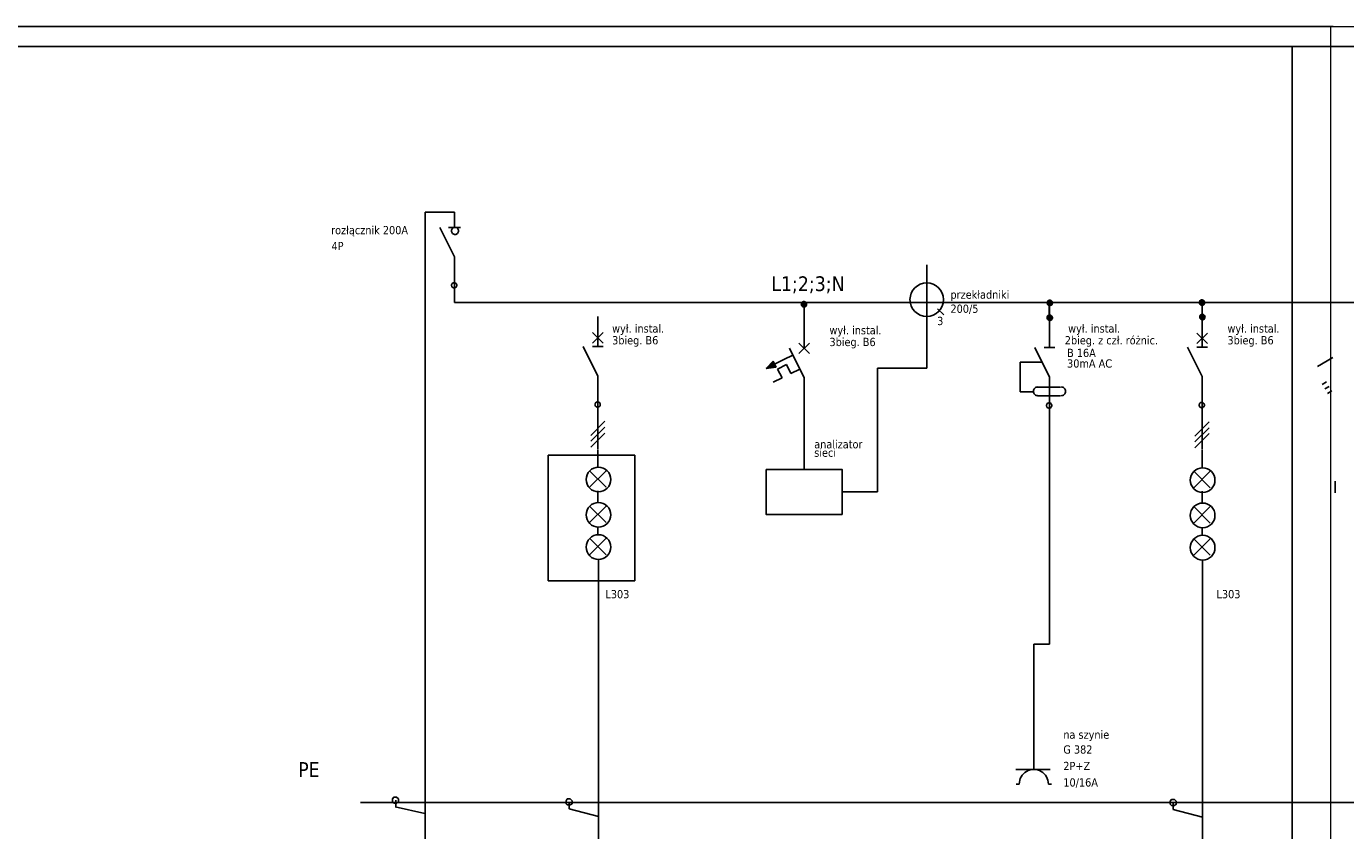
# Model space of a CAD drawing. Header units: millimetres. Extents: x 18084 to 52399, y 38174 to 56392.
# Tile 40 of 256: x 23980 to 26224, y 43599 to 44966. Entities that reach past the tile are written whole.
import ezdxf
from ezdxf.lldxf.tags import DXFTag

# ---------------------------------------------------------------- set-up
doc = ezdxf.new("R2010")
doc.units = ezdxf.units.MM
doc.header["$LTSCALE"] = 100
doc.linetypes.add('ACAD_ISO02W100', pattern=[15, 12, -3])
doc.linetypes.add('DASHEDX2', pattern=[38.1, 25.4, -12.7])
for name, color, linetype in [('4', 7, 'Continuous'), ('5', 7, 'Continuous'), ('6', 7, 'Continuous'), ('E_ramka_wew', 10, 'Continuous')]:
    doc.layers.add(name, color=color, linetype=linetype)
doc.layers.add('_M_TABELKA RZUT CAŁOŚCI', color=7, linetype='Continuous', lineweight=20)
doc.styles.add('TAHOMA', font='tahoma.ttf')
tags = doc.linetypes.add('DASHED', pattern=[19.05, 12.7, -6.35]).pattern_tags.tags
tags[6:7] = [DXFTag(74, 4), DXFTag(75, 0), DXFTag(340, '0'), DXFTag(46, 1.0), DXFTag(50, 0.0), DXFTag(44, 0.0), DXFTag(45, 0.0)]
tags[4:5] = [DXFTag(74, 4), DXFTag(75, 0), DXFTag(340, '0'), DXFTag(46, 1.0), DXFTag(50, 0.0), DXFTag(44, 0.0), DXFTag(45, 0.0)]

msp = doc.modelspace()

# ---------------------------------------------------------------- hatches: boundary and pattern name
at = {"linetype": 'Continuous'}
h = msp.add_hatch(dxfattribs=at)
h.set_pattern_fill('ANSI31', color=256, style=0)
h.set_pattern_definition([(45, (19769.52757, 57513.72097), (-0.0883883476, 0.0883883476), [])])
h.paths.add_polyline_path([(25715.9, 44496.1), (25716, 44495.2), (25716.3, 44494.4), (25716.7, 44493.6), (25717.2, 44492.9), (25717.9, 44492.4), (25718.7, 44492), (25719.6, 44491.7), (25720.4, 44491.6), (25721.3, 44491.7), (25722.2, 44492), (25722.9, 44492.4), (25723.6, 44492.9), (25724.2, 44493.6), (25724.6, 44494.4), (25724.8, 44495.2), (25724.9, 44496.1), (25724.8, 44497), (25724.6, 44497.8), (25724.2, 44498.6), (25723.6, 44499.3), (25722.9, 44499.9), (25722.2, 44500.3), (25721.3, 44500.5), (25720.4, 44500.6), (25719.6, 44500.5), (25718.7, 44500.3), (25717.9, 44499.9), (25717.2, 44499.3), (25716.7, 44498.6), (25716.3, 44497.8), (25716, 44497)])
h = msp.add_hatch(dxfattribs=at)
h.set_pattern_fill('ANSI31', color=256, style=0)
h.set_pattern_definition([(45, (20028.28758, 57514.2966), (-0.0883883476, 0.0883883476), [])])
h.paths.add_polyline_path([(25974.7, 44496.7), (25974.8, 44495.8), (25975, 44495), (25975.4, 44494.2), (25976, 44493.5), (25976.7, 44492.9), (25977.5, 44492.5), (25978.3, 44492.3), (25979.2, 44492.2), (25980.1, 44492.3), (25980.9, 44492.5), (25981.7, 44492.9), (25982.4, 44493.5), (25982.9, 44494.2), (25983.3, 44495), (25983.6, 44495.8), (25983.7, 44496.7), (25983.6, 44497.6), (25983.3, 44498.4), (25982.9, 44499.2), (25982.4, 44499.9), (25981.7, 44500.4), (25980.9, 44500.8), (25980.1, 44501.1), (25979.2, 44501.2), (25978.3, 44501.1), (25977.5, 44500.8), (25976.7, 44500.4), (25976, 44499.9), (25975.4, 44499.2), (25975, 44498.4), (25974.8, 44497.6)])
h = msp.add_hatch(dxfattribs=at)
h.set_pattern_fill('ANSI31', color=256, style=0)
h.set_pattern_definition([(45, (20028.3834, 57514.14106), (-0.0883883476, 0.0883883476), [])])
h.paths.add_polyline_path([(25974.8, 44496.5), (25974.9, 44495.7), (25975.1, 44494.8), (25975.5, 44494), (25976.1, 44493.3), (25976.8, 44492.8), (25977.6, 44492.4), (25978.4, 44492.1), (25979.3, 44492), (25980.2, 44492.1), (25981, 44492.4), (25981.8, 44492.8), (25982.5, 44493.3), (25983, 44494), (25983.4, 44494.8), (25983.7, 44495.7), (25983.8, 44496.5), (25983.7, 44497.4), (25983.4, 44498.3), (25983, 44499), (25982.5, 44499.7), (25981.8, 44500.3), (25981, 44500.7), (25980.2, 44500.9), (25979.3, 44501), (25978.4, 44500.9), (25977.6, 44500.7), (25976.8, 44500.3), (25976.1, 44499.7), (25975.5, 44499), (25975.1, 44498.3), (25974.9, 44497.4)])
h = msp.add_hatch(dxfattribs=at)
h.set_pattern_fill('ANSI31', color=256, style=0)
h.set_pattern_definition([(45, (19351.29632, 57511.39131), (-0.0883883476, 0.0883883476), [])])
h.paths.add_polyline_path([(25297.7, 44493.8), (25297.8, 44492.9), (25298, 44492.1), (25298.5, 44491.3), (25299, 44490.6), (25299.7, 44490), (25300.5, 44489.6), (25301.3, 44489.4), (25302.2, 44489.3), (25303.1, 44489.4), (25303.9, 44489.6), (25304.7, 44490), (25305.4, 44490.6), (25305.9, 44491.3), (25306.4, 44492.1), (25306.6, 44492.9), (25306.7, 44493.8), (25306.6, 44494.7), (25306.4, 44495.5), (25305.9, 44496.3), (25305.4, 44497), (25304.7, 44497.5), (25303.9, 44497.9), (25303.1, 44498.2), (25302.2, 44498.3), (25301.3, 44498.2), (25300.5, 44497.9), (25299.7, 44497.5), (25299, 44497), (25298.5, 44496.3), (25298, 44495.5), (25297.8, 44494.7)])
h = msp.add_hatch(dxfattribs=at)
h.set_pattern_fill('ANSI31', color=256, style=0)
h.set_pattern_definition([(45, (19351.39214, 57511.23577), (-0.0883883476, 0.0883883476), [])])
h.paths.add_polyline_path([(25297.8, 44493.6), (25297.9, 44492.7), (25298.1, 44491.9), (25298.6, 44491.1), (25299.1, 44490.4), (25299.8, 44489.9), (25300.6, 44489.5), (25301.4, 44489.2), (25302.3, 44489.1), (25303.2, 44489.2), (25304, 44489.5), (25304.8, 44489.9), (25305.5, 44490.4), (25306, 44491.1), (25306.5, 44491.9), (25306.7, 44492.7), (25306.8, 44493.6), (25306.7, 44494.5), (25306.5, 44495.3), (25306, 44496.1), (25305.5, 44496.8), (25304.8, 44497.4), (25304, 44497.8), (25303.2, 44498), (25302.3, 44498.1), (25301.4, 44498), (25300.6, 44497.8), (25299.8, 44497.4), (25299.1, 44496.8), (25298.6, 44496.1), (25298.1, 44495.3), (25297.9, 44494.5)])
h = msp.add_hatch(dxfattribs=at)
h.set_pattern_fill('ANSI31', color=256, style=0)
h.set_pattern_definition([(45, (20029.08587, 57489.56496), (-0.0883883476, 0.0883883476), [])])
h.paths.add_polyline_path([(25975.5, 44472), (25975.6, 44471.1), (25975.8, 44470.2), (25976.2, 44469.5), (25976.8, 44468.8), (25977.5, 44468.2), (25978.3, 44467.8), (25979.1, 44467.5), (25980, 44467.5), (25980.9, 44467.5), (25981.7, 44467.8), (25982.5, 44468.2), (25983.2, 44468.8), (25983.7, 44469.5), (25984.1, 44470.2), (25984.4, 44471.1), (25984.5, 44472), (25984.4, 44472.8), (25984.1, 44473.7), (25983.7, 44474.5), (25983.2, 44475.1), (25982.5, 44475.7), (25981.7, 44476.1), (25980.9, 44476.4), (25980, 44476.5), (25979.1, 44476.4), (25978.3, 44476.1), (25977.5, 44475.7), (25976.8, 44475.1), (25976.2, 44474.5), (25975.8, 44473.7), (25975.6, 44472.8)])
at = {"layer": '4'}
h = msp.add_hatch(dxfattribs=at)
h.set_pattern_fill('ANSI31', style=0)
h.set_pattern_definition([(45, (19769.27968, 57488.4589), (-0.0883883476, 0.0883883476), [])])
h.paths.add_polyline_path([(25715.7, 44470.8), (25715.8, 44470), (25716, 44469.1), (25716.4, 44468.3), (25717, 44467.7), (25717.7, 44467.1), (25718.5, 44466.7), (25719.3, 44466.4), (25720.2, 44466.3), (25721.1, 44466.4), (25721.9, 44466.7), (25722.7, 44467.1), (25723.4, 44467.7), (25723.9, 44468.3), (25724.3, 44469.1), (25724.6, 44470), (25724.7, 44470.8), (25724.6, 44471.7), (25724.3, 44472.6), (25723.9, 44473.3), (25723.4, 44474), (25722.7, 44474.6), (25721.9, 44475), (25721.1, 44475.3), (25720.2, 44475.3), (25719.3, 44475.3), (25718.5, 44475), (25717.7, 44474.6), (25717, 44474), (25716.4, 44473.3), (25716, 44472.6), (25715.8, 44471.7)])
h = msp.add_hatch(dxfattribs=at)
h.set_pattern_fill('ANSI31', style=0)
h.set_pattern_definition([(45, (19769.46552, 57488.4589), (-0.0883883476, 0.0883883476), [])])
h.paths.add_polyline_path([(25715.9, 44470.8), (25716, 44470), (25716.2, 44469.1), (25716.6, 44468.3), (25717.2, 44467.7), (25717.9, 44467.1), (25718.6, 44466.7), (25719.5, 44466.4), (25720.4, 44466.3), (25721.2, 44466.4), (25722.1, 44466.7), (25722.9, 44467.1), (25723.5, 44467.7), (25724.1, 44468.3), (25724.5, 44469.1), (25724.8, 44470), (25724.9, 44470.8), (25724.8, 44471.7), (25724.5, 44472.6), (25724.1, 44473.3), (25723.5, 44474), (25722.9, 44474.6), (25722.1, 44475), (25721.2, 44475.3), (25720.4, 44475.3), (25719.5, 44475.3), (25718.6, 44475), (25717.9, 44474.6), (25717.2, 44474), (25716.6, 44473.3), (25716.2, 44472.6), (25716, 44471.7)])
at = {"layer": '5', "lineweight": -2}
h = msp.add_hatch(color=256, dxfattribs=at)
h.dxf.hatch_style = 1
h.paths.add_polyline_path([(25238.1, 44384.7), (25249.9, 44397.1), (25255.1, 44386.7)])

# ---------------------------------------------------------------- linework, layer by layer
at = {"linetype": 'Continuous'}
for p, q in [((24910.1, 44932), (34295.4, 44930.1)), ((25026.7, 44932), (34412, 44930.1)), ((26019.2, 44932), (35404.5, 44930.1)), ((26132.5, 42016.9), (26132.5, 44931.9)), ((26180.5, 44932), (35565.8, 44930.1))]:
    msp.add_line(p, q, dxfattribs=at)
at = {"linetype": 'DASHEDX2'}
for p, q in [((25511.1, 44524.6), (25511.1, 44384.9)), ((24657.7, 44413.5), (24657.7, 44349.5)), ((24657.7, 44413.5), (24657.7, 44349.5)), ((26191.1, 44361.8), (26183.9, 44357.6)), ((26195.5, 44354.2), (26188.2, 44350)), ((26200, 44346.4), (26192.8, 44342.2))]:
    msp.add_line(p, q, dxfattribs=at)
at = {"color": 0, "linetype": 'DASHED'}
msp.add_line((25427.4, 44384.9), (25427.4, 44174.7), dxfattribs=at)
for p, q in [((26205.9, 44173.2), (26205.9, 44193.3)), ((25719.8, 44096.1), (25719.8, 43916)), ((25719.8, 43916), (25693.4, 43916))]:
    msp.add_line(p, q)
at = {"linetype": 'DASHEDX2'}
msp.add_lwpolyline([(24867.2, 44237.3), (25014.7, 44237.3), (25014.7, 44023.6), (24867.2, 44023.6)], close=True, dxfattribs=at)
at = {"color": 0}
msp.add_lwpolyline([(25237.8, 44212.9), (25367.1, 44212.9), (25367.1, 44136.5), (25237.8, 44136.5)], close=True, dxfattribs=at)
msp.add_circle((25511.1, 44501.6), 28.5, dxfattribs=at)
at = {"linetype": 'Continuous'}
msp.add_arc((25693.2, 43678.3), 24.8, 359.6369, 180.3631, dxfattribs=at)
at = {"layer": '4', "color": 7}
for points in [[(24707.7, 44650.5), (24657.7, 44650.5)], [(24707.7, 44650.5), (24657.7, 44650.5)], [(24657.7, 44550.5), (24657.7, 44450.5)], [(24657.7, 44550.5), (24657.7, 44450.5)], [(24707.7, 44525.5), (24707.7, 44500.5)], [(24707.7, 44525.5), (24707.7, 44500.5)], [(25202, 44496.8), (25926, 44496.8)], [(25302.4, 44493.9), (25302.4, 44468.9)], [(25302.7, 44493.9), (25302.7, 44468.9)], [(25617.6, 44496.8), (26341.6, 44496.8)], [(25715, 44496.8), (26439, 44496.8)], [(25719.6, 44496.4), (25719.6, 44471.4)], [(25719.8, 44496.4), (25719.8, 44471.4)], [(25753, 44496.8), (26477, 44496.8)], [(25979.4, 44496.8), (25979.4, 44471.8)], [(25979.7, 44496.8), (25979.7, 44471.8)], [(26008.9, 44496.8), (26732.9, 44496.8)], [(24951.7, 44322.8), (24951.7, 44297.8)], [(24951.7, 44322.8), (24951.7, 44297.8)], [(24951.7, 44322.8), (24951.7, 44297.8)], [(25979.4, 44321.8), (25979.4, 44296.8)], [(25979.4, 44321.8), (25979.4, 44296.8)], [(25979.4, 44321.8), (25979.4, 44296.8)], [(24657.7, 44300.5), (24657.7, 43575.5)], [(24657.7, 44300.5), (24657.7, 43575.5)], [(25302.4, 44318.9), (25302.4, 44293.9)], [(25302.4, 44318.9), (25302.4, 44293.9)], [(25302.4, 44318.9), (25302.4, 44293.9)], [(24939.7, 44270.8), (24963.7, 44294.8)], [(24939.7, 44260.8), (24963.7, 44284.8)], [(24951.7, 44297.8), (24951.7, 44247.8)], [(25967.4, 44269.8), (25991.4, 44293.8)], [(25967.4, 44259.8), (25991.4, 44283.8)], [(25979.4, 44296.8), (25979.4, 44246.8)], [(24939.7, 44250.8), (24963.7, 44274.8)], [(25967.4, 44249.8), (25991.4, 44273.8)], [(24952.7, 44060.4), (24952.7, 43572.8)], [(25980.4, 44059.4), (25980.4, 43571.8)], [(24607.7, 43638.5), (24607.7, 43650.5)], [(24607.7, 43638.5), (24607.7, 43650.5)], [(24902.7, 43635.8), (24902.7, 43647.8)], [(24657.4, 43628.1), (24606.9, 43639.3)], [(24657.4, 43628.1), (24606.9, 43639.3)], [(24682.1, 43647), (32805.9, 43647)], [(24952.7, 43622.8), (24902.7, 43635.8)], [(24959, 43647), (33082.9, 43647)], [(25406.1, 43647), (33530, 43647)], [(25692.5, 43647), (33816.3, 43647)], [(25930.4, 43634.8), (25930.4, 43646.8)], [(25980.4, 43621.8), (25930.4, 43634.8)]]:
    msp.add_lwpolyline(points, dxfattribs=at)
for points in [[(25724.7, 44470.8), (25724.6, 44470), (25724.3, 44469.1), (25723.9, 44468.3), (25723.4, 44467.7), (25722.7, 44467.1), (25721.9, 44466.7), (25721.1, 44466.4), (25720.2, 44466.3), (25719.3, 44466.4), (25718.5, 44466.7), (25717.7, 44467.1), (25717, 44467.7), (25716.4, 44468.3), (25716, 44469.1), (25715.8, 44470), (25715.7, 44470.8), (25715.8, 44471.7), (25716, 44472.6), (25716.4, 44473.3), (25717, 44474), (25717.7, 44474.6), (25718.5, 44475), (25719.3, 44475.3), (25720.2, 44475.3), (25721.1, 44475.3), (25721.9, 44475), (25722.7, 44474.6), (25723.4, 44474), (25723.9, 44473.3), (25724.3, 44472.6), (25724.6, 44471.7), (25724.7, 44470.8)], [(25724.9, 44470.8), (25724.8, 44470), (25724.5, 44469.1), (25724.1, 44468.3), (25723.5, 44467.7), (25722.9, 44467.1), (25722.1, 44466.7), (25721.2, 44466.4), (25720.4, 44466.3), (25719.5, 44466.4), (25718.6, 44466.7), (25717.9, 44467.1), (25717.2, 44467.7), (25716.6, 44468.3), (25716.2, 44469.1), (25716, 44470), (25715.9, 44470.8), (25716, 44471.7), (25716.2, 44472.6), (25716.6, 44473.3), (25717.2, 44474), (25717.9, 44474.6), (25718.6, 44475), (25719.5, 44475.3), (25720.4, 44475.3), (25721.2, 44475.3), (25722.1, 44475), (25722.9, 44474.6), (25723.5, 44474), (25724.1, 44473.3), (25724.5, 44472.6), (25724.8, 44471.7), (25724.9, 44470.8)], [(24612.4, 43650.8), (24612.4, 43647.8), (24609.4, 43645.8), (24607.4, 43645.8), (24604.4, 43645.8), (24602.4, 43647.8), (24602.4, 43650.8), (24602.4, 43652.8), (24604.4, 43655.8), (24607.4, 43655.8), (24609.4, 43655.8), (24612.4, 43652.8), (24612.4, 43650.8)], [(24612.4, 43650.8), (24612.4, 43647.8), (24609.4, 43645.8), (24607.4, 43645.8), (24604.4, 43645.8), (24602.4, 43647.8), (24602.4, 43650.8), (24602.4, 43652.8), (24604.4, 43655.8), (24607.4, 43655.8), (24609.4, 43655.8), (24612.4, 43652.8), (24612.4, 43650.8)], [(24907.7, 43647.8), (24907.7, 43644.8), (24904.7, 43642.8), (24902.7, 43642.8), (24899.7, 43642.8), (24897.7, 43644.8), (24897.7, 43647.8), (24897.7, 43649.8), (24899.7, 43652.8), (24902.7, 43652.8), (24904.7, 43652.8), (24907.7, 43649.8), (24907.7, 43647.8)], [(25935.4, 43646.8), (25935.4, 43643.8), (25932.4, 43641.8), (25930.4, 43641.8), (25927.4, 43641.8), (25925.4, 43643.8), (25925.4, 43646.8), (25925.4, 43648.8), (25927.4, 43651.8), (25930.4, 43651.8), (25932.4, 43651.8), (25935.4, 43648.8), (25935.4, 43646.8)]]:
    msp.add_lwpolyline(points, close=True, dxfattribs=at)
at = {"layer": '5'}
for p, q in [((22002.6, 44966.1), (26202.6, 44966.1)), ((24721.6, 44966.1), (22802.1, 44966.1)), ((24067.5, 44932), (22147.9, 44931.9)), ((24067.5, 44932), (22147.9, 44931.9)), ((24862.7, 44932), (22943.1, 44931.9)), ((24067.5, 44932), (26132.5, 44931.9))]:
    msp.add_line(p, q, dxfattribs=at)
at = {"layer": '5', "lineweight": -2}
for p, q in [((25529.5, 44486.2), (25540.3, 44475.6)), ((25238.1, 44384.7), (25249.9, 44397.1)), ((25253.1, 44392.3), (25238.1, 44384.7)), ((25249.9, 44397.1), (25255.1, 44386.7)), ((25253.1, 44392.3), (25268.2, 44399.8)), ((25272.5, 44391.2), (25257.4, 44383.7)), ((25283.2, 44407.3), (25268.2, 44399.8)), ((25272.5, 44391.2), (25280, 44376.2)), ((25238.1, 44384.7), (25255.1, 44386.7)), ((25264.9, 44368.6), (25249.9, 44361.1)), ((25257.4, 44383.7), (25264.9, 44368.6)), ((25295, 44383.7), (25280, 44376.2)), ((24657.7, 44349.5), (24657.7, 44300.5)), ((24657.7, 44349.5), (24657.7, 44300.5)), ((25302.4, 44293.9), (25302.4, 44242.9)), ((25367.1, 44174.7), (25427.4, 44174.7))]:
    msp.add_line(p, q, dxfattribs=at)
at = {"layer": '5', "linetype": 'ACAD_ISO02W100'}
for p, q in [((25693.4, 43703.1), (25662.7, 43703.1)), ((25662.7, 43703.1), (25721.2, 43703.1))]:
    msp.add_line(p, q, dxfattribs=at)
at = {"layer": '6', "color": 7}
for points in [[(24657.7, 44650.5), (24657.7, 44615.5)], [(24657.7, 44650.5), (24657.7, 44615.5)], [(24707.7, 44650.5), (24707.7, 44624.5)], [(24707.7, 44650.5), (24707.7, 44624.5)], [(24657.7, 44615.5), (24657.7, 44580.5)], [(24657.7, 44615.5), (24657.7, 44580.5)], [(24707.7, 44574.5), (24682.7, 44624.5)], [(24707.7, 44574.5), (24682.7, 44624.5)], [(24717.7, 44624.5), (24697.7, 44624.5)], [(24717.7, 44624.5), (24697.7, 44624.5)], [(24657.7, 44585.5), (24657.7, 44550.5)], [(24657.7, 44585.5), (24657.7, 44550.5)], [(24707.7, 44574.5), (24707.7, 44524.5)], [(24707.7, 44574.5), (24707.7, 44524.5)], [(25511.1, 44560.6), (25511.1, 44524.6)], [(24951.7, 44472.8), (24951.7, 44422.8)], [(25302.4, 44468.9), (25302.4, 44418.9)], [(25719.8, 44470.1), (25719.8, 44420.1)], [(25979.4, 44471.8), (25979.4, 44421.8)], [(24657.7, 44449.5), (24657.7, 44413.5)], [(24657.7, 44449.5), (24657.7, 44413.5)], [(24942.7, 44427.8), (24960.7, 44445.8)], [(24960.7, 44427.8), (24942.7, 44445.8)], [(25970.4, 44426.8), (25988.4, 44444.8)], [(25988.4, 44426.8), (25970.4, 44444.8)], [(24951.7, 44371.8), (24926.7, 44421.8)], [(24960.7, 44421.8), (24942.7, 44421.8)], [(25302.4, 44368.9), (25277.4, 44418.9)], [(25302.4, 44368.9), (25277.4, 44418.9)], [(25293.4, 44409.9), (25311.4, 44427.9)], [(25311.4, 44409.9), (25293.4, 44427.9)], [(25293.4, 44409.9), (25311.4, 44427.9)], [(25311.4, 44409.9), (25293.4, 44427.9)], [(25719.8, 44370.1), (25694.8, 44420.1)], [(25710.8, 44420.1), (25728.8, 44420.1)], [(25979.4, 44370.8), (25954.4, 44420.8)], [(25988.4, 44420.8), (25970.4, 44420.8)], [(25669.8, 44395.1), (25669.8, 44345.1)], [(25706.8, 44395.1), (25669.8, 44395.1)], [(26176, 44388), (26201.9, 44403)], [(24951.7, 44371.8), (24951.7, 44321.8)], [(25302.4, 44368.9), (25302.4, 44318.9)], [(25302.4, 44367.9), (25302.4, 44317.9)], [(25719.8, 44370.1), (25719.8, 44096.1)], [(25979.4, 44370.8), (25979.4, 44320.8)], [(25669.8, 44345.1), (25691.8, 44345.1)], [(25700.2, 44338.3), (25698.7, 44338.4), (25697.3, 44338.9), (25696.1, 44339.5), (25694.9, 44340.5), (25694, 44341.6), (25693.3, 44342.9), (25692.9, 44344.3), (25692.8, 44345.8), (25692.9, 44347.2), (25693.3, 44348.6), (25694, 44349.9), (25694.9, 44351.1), (25696.1, 44352), (25697.3, 44352.7), (25698.7, 44353.1), (25700.2, 44353.2)], [(25738.8, 44353.1), (25699.8, 44353.1)], [(25739.7, 44353.2), (25741.2, 44353.1), (25742.5, 44352.7), (25743.8, 44352), (25745, 44351.1), (25745.9, 44349.9), (25746.6, 44348.6), (25747, 44347.2), (25747.1, 44345.8), (25747, 44344.3), (25746.6, 44342.9), (25745.9, 44341.6), (25745, 44340.5), (25743.8, 44339.5), (25742.5, 44338.9), (25741.2, 44338.4), (25739.7, 44338.3)], [(25699.8, 44338.1), (25738.8, 44338.1)], [(24951.7, 44246.8), (24951.7, 44216.8)], [(25302.4, 44242.9), (25302.4, 44212.9)], [(25979.4, 44245.8), (25979.4, 44215.8)], [(24937.7, 44210.8), (24965.7, 44182.8)], [(24937.7, 44182.8), (24965.7, 44210.8)], [(25965.4, 44181.8), (25993.4, 44209.8)], [(25965.4, 44209.8), (25993.4, 44181.8)], [(24951.7, 44176.8), (24951.7, 44157.2)], [(25979.4, 44175.8), (25979.4, 44156.2)], [(24937.7, 44122.8), (24965.7, 44150.8)], [(24937.7, 44150.8), (24965.7, 44122.8)], [(25965.4, 44149.8), (25993.4, 44121.8)], [(25965.4, 44121.8), (25993.4, 44149.8)], [(24951.7, 44114.9), (24951.7, 44101.8)], [(25979.4, 44113.9), (25979.4, 44100.8)], [(24937.7, 44068), (24965.7, 44096)], [(24937.7, 44096), (24965.7, 44068)], [(25965.4, 44095), (25993.4, 44067)], [(25965.4, 44067), (25993.4, 44095)], [(25693.4, 43916), (25693.4, 43702.9)], [(25663.4, 43677.9), (25668.4, 43677.9)], [(25718.4, 43677.9), (25723.4, 43677.9)]]:
    msp.add_lwpolyline(points, dxfattribs=at)
for points in [[(24714.7, 44618.5), (24714.6, 44617.4), (24714.2, 44616.2), (24713.7, 44615.2), (24712.9, 44614.3), (24712, 44613.5), (24711, 44613), (24709.9, 44612.6), (24708.7, 44612.5), (24707.5, 44612.6), (24706.4, 44613), (24705.3, 44613.5), (24704.4, 44614.3), (24703.7, 44615.2), (24703.1, 44616.2), (24702.8, 44617.4), (24702.7, 44618.5), (24702.8, 44619.7), (24703.1, 44620.8), (24703.7, 44621.9), (24704.4, 44622.8), (24705.3, 44623.5), (24706.4, 44624.1), (24707.5, 44624.4), (24708.7, 44624.5), (24709.9, 44624.4), (24711, 44624.1), (24712, 44623.5), (24712.9, 44622.8), (24713.7, 44621.9), (24714.2, 44620.8), (24714.6, 44619.7), (24714.7, 44618.5)], [(24714.7, 44618.5), (24714.6, 44617.4), (24714.2, 44616.2), (24713.7, 44615.2), (24712.9, 44614.3), (24712, 44613.5), (24711, 44613), (24709.9, 44612.6), (24708.7, 44612.5), (24707.5, 44612.6), (24706.4, 44613), (24705.3, 44613.5), (24704.4, 44614.3), (24703.7, 44615.2), (24703.1, 44616.2), (24702.8, 44617.4), (24702.7, 44618.5), (24702.8, 44619.7), (24703.1, 44620.8), (24703.7, 44621.9), (24704.4, 44622.8), (24705.3, 44623.5), (24706.4, 44624.1), (24707.5, 44624.4), (24708.7, 44624.5), (24709.9, 44624.4), (24711, 44624.1), (24712, 44623.5), (24712.9, 44622.8), (24713.7, 44621.9), (24714.2, 44620.8), (24714.6, 44619.7), (24714.7, 44618.5)], [(24711.7, 44526), (24711.6, 44525.2), (24711.3, 44524.3), (24710.9, 44523.5), (24710.4, 44522.9), (24709.7, 44522.3), (24708.9, 44521.9), (24708.1, 44521.6), (24707.2, 44521.5), (24706.3, 44521.6), (24705.5, 44521.9), (24704.7, 44522.3), (24704, 44522.9), (24703.4, 44523.5), (24703, 44524.3), (24702.8, 44525.2), (24702.7, 44526), (24702.8, 44526.9), (24703, 44527.8), (24703.4, 44528.5), (24704, 44529.2), (24704.7, 44529.8), (24705.5, 44530.2), (24706.3, 44530.4), (24707.2, 44530.5), (24708.1, 44530.4), (24708.9, 44530.2), (24709.7, 44529.8), (24710.4, 44529.2), (24710.9, 44528.5), (24711.3, 44527.8), (24711.6, 44526.9), (24711.7, 44526)], [(24711.7, 44526), (24711.6, 44525.2), (24711.3, 44524.3), (24710.9, 44523.5), (24710.4, 44522.9), (24709.7, 44522.3), (24708.9, 44521.9), (24708.1, 44521.6), (24707.2, 44521.5), (24706.3, 44521.6), (24705.5, 44521.9), (24704.7, 44522.3), (24704, 44522.9), (24703.4, 44523.5), (24703, 44524.3), (24702.8, 44525.2), (24702.7, 44526), (24702.8, 44526.9), (24703, 44527.8), (24703.4, 44528.5), (24704, 44529.2), (24704.7, 44529.8), (24705.5, 44530.2), (24706.3, 44530.4), (24707.2, 44530.5), (24708.1, 44530.4), (24708.9, 44530.2), (24709.7, 44529.8), (24710.4, 44529.2), (24710.9, 44528.5), (24711.3, 44527.8), (24711.6, 44526.9), (24711.7, 44526)], [(25724.9, 44496.1), (25724.8, 44495.2), (25724.6, 44494.4), (25724.2, 44493.6), (25723.6, 44492.9), (25722.9, 44492.4), (25722.2, 44492), (25721.3, 44491.7), (25720.4, 44491.6), (25719.6, 44491.7), (25718.7, 44492), (25717.9, 44492.4), (25717.2, 44492.9), (25716.7, 44493.6), (25716.3, 44494.4), (25716, 44495.2), (25715.9, 44496.1), (25716, 44497), (25716.3, 44497.8), (25716.7, 44498.6), (25717.2, 44499.3), (25717.9, 44499.9), (25718.7, 44500.3), (25719.6, 44500.5), (25720.4, 44500.6), (25721.3, 44500.5), (25722.2, 44500.3), (25722.9, 44499.9), (25723.6, 44499.3), (25724.2, 44498.6), (25724.6, 44497.8), (25724.8, 44497), (25724.9, 44496.1)], [(25983.7, 44496.7), (25983.6, 44495.8), (25983.3, 44495), (25982.9, 44494.2), (25982.4, 44493.5), (25981.7, 44492.9), (25980.9, 44492.5), (25980.1, 44492.3), (25979.2, 44492.2), (25978.3, 44492.3), (25977.5, 44492.5), (25976.7, 44492.9), (25976, 44493.5), (25975.4, 44494.2), (25975, 44495), (25974.8, 44495.8), (25974.7, 44496.7), (25974.8, 44497.6), (25975, 44498.4), (25975.4, 44499.2), (25976, 44499.9), (25976.7, 44500.4), (25977.5, 44500.8), (25978.3, 44501.1), (25979.2, 44501.2), (25980.1, 44501.1), (25980.9, 44500.8), (25981.7, 44500.4), (25982.4, 44499.9), (25982.9, 44499.2), (25983.3, 44498.4), (25983.6, 44497.6), (25983.7, 44496.7)], [(25983.8, 44496.5), (25983.7, 44495.7), (25983.4, 44494.8), (25983, 44494), (25982.5, 44493.3), (25981.8, 44492.8), (25981, 44492.4), (25980.2, 44492.1), (25979.3, 44492), (25978.4, 44492.1), (25977.6, 44492.4), (25976.8, 44492.8), (25976.1, 44493.3), (25975.5, 44494), (25975.1, 44494.8), (25974.9, 44495.7), (25974.8, 44496.5), (25974.9, 44497.4), (25975.1, 44498.3), (25975.5, 44499), (25976.1, 44499.7), (25976.8, 44500.3), (25977.6, 44500.7), (25978.4, 44500.9), (25979.3, 44501), (25980.2, 44500.9), (25981, 44500.7), (25981.8, 44500.3), (25982.5, 44499.7), (25983, 44499), (25983.4, 44498.3), (25983.7, 44497.4), (25983.8, 44496.5)], [(25306.7, 44493.8), (25306.6, 44492.9), (25306.4, 44492.1), (25305.9, 44491.3), (25305.4, 44490.6), (25304.7, 44490), (25303.9, 44489.6), (25303.1, 44489.4), (25302.2, 44489.3), (25301.3, 44489.4), (25300.5, 44489.6), (25299.7, 44490), (25299, 44490.6), (25298.5, 44491.3), (25298, 44492.1), (25297.8, 44492.9), (25297.7, 44493.8), (25297.8, 44494.7), (25298, 44495.5), (25298.5, 44496.3), (25299, 44497), (25299.7, 44497.5), (25300.5, 44497.9), (25301.3, 44498.2), (25302.2, 44498.3), (25303.1, 44498.2), (25303.9, 44497.9), (25304.7, 44497.5), (25305.4, 44497), (25305.9, 44496.3), (25306.4, 44495.5), (25306.6, 44494.7), (25306.7, 44493.8)], [(25306.8, 44493.6), (25306.7, 44492.7), (25306.5, 44491.9), (25306, 44491.1), (25305.5, 44490.4), (25304.8, 44489.9), (25304, 44489.5), (25303.2, 44489.2), (25302.3, 44489.1), (25301.4, 44489.2), (25300.6, 44489.5), (25299.8, 44489.9), (25299.1, 44490.4), (25298.6, 44491.1), (25298.1, 44491.9), (25297.9, 44492.7), (25297.8, 44493.6), (25297.9, 44494.5), (25298.1, 44495.3), (25298.6, 44496.1), (25299.1, 44496.8), (25299.8, 44497.4), (25300.6, 44497.8), (25301.4, 44498), (25302.3, 44498.1), (25303.2, 44498), (25304, 44497.8), (25304.8, 44497.4), (25305.5, 44496.8), (25306, 44496.1), (25306.5, 44495.3), (25306.7, 44494.5), (25306.8, 44493.6)], [(25984.5, 44472), (25984.4, 44471.1), (25984.1, 44470.2), (25983.7, 44469.5), (25983.2, 44468.8), (25982.5, 44468.2), (25981.7, 44467.8), (25980.9, 44467.5), (25980, 44467.5), (25979.1, 44467.5), (25978.3, 44467.8), (25977.5, 44468.2), (25976.8, 44468.8), (25976.2, 44469.5), (25975.8, 44470.2), (25975.6, 44471.1), (25975.5, 44472), (25975.6, 44472.8), (25975.8, 44473.7), (25976.2, 44474.5), (25976.8, 44475.1), (25977.5, 44475.7), (25978.3, 44476.1), (25979.1, 44476.4), (25980, 44476.5), (25980.9, 44476.4), (25981.7, 44476.1), (25982.5, 44475.7), (25983.2, 44475.1), (25983.7, 44474.5), (25984.1, 44473.7), (25984.4, 44472.8), (25984.5, 44472)], [(24955.7, 44323.3), (24955.6, 44322.4), (24955.3, 44321.6), (24954.9, 44320.8), (24954.4, 44320.1), (24953.7, 44319.6), (24952.9, 44319.2), (24952.1, 44318.9), (24951.2, 44318.8), (24950.3, 44318.9), (24949.5, 44319.2), (24948.7, 44319.6), (24948, 44320.1), (24947.4, 44320.8), (24947, 44321.6), (24946.8, 44322.4), (24946.7, 44323.3), (24946.8, 44324.2), (24947, 44325), (24947.4, 44325.8), (24948, 44326.5), (24948.7, 44327.1), (24949.5, 44327.5), (24950.3, 44327.7), (24951.2, 44327.8), (24952.1, 44327.7), (24952.9, 44327.5), (24953.7, 44327.1), (24954.4, 44326.5), (24954.9, 44325.8), (24955.3, 44325), (24955.6, 44324.2), (24955.7, 44323.3)], [(25723.8, 44321.6), (25723.7, 44320.7), (25723.5, 44319.9), (25723, 44319.1), (25722.5, 44318.4), (25721.8, 44317.9), (25721, 44317.5), (25720.2, 44317.2), (25719.3, 44317.1), (25718.4, 44317.2), (25717.6, 44317.5), (25716.8, 44317.9), (25716.1, 44318.4), (25715.6, 44319.1), (25715.1, 44319.9), (25714.9, 44320.7), (25714.8, 44321.6), (25714.9, 44322.5), (25715.1, 44323.3), (25715.6, 44324.1), (25716.1, 44324.8), (25716.8, 44325.4), (25717.6, 44325.8), (25718.4, 44326), (25719.3, 44326.1), (25720.2, 44326), (25721, 44325.8), (25721.8, 44325.4), (25722.5, 44324.8), (25723, 44324.1), (25723.5, 44323.3), (25723.7, 44322.5), (25723.8, 44321.6)], [(25983.4, 44322.3), (25983.3, 44321.4), (25983.1, 44320.6), (25982.7, 44319.8), (25982.1, 44319.1), (25981.4, 44318.6), (25980.6, 44318.2), (25979.8, 44317.9), (25978.9, 44317.8), (25978, 44317.9), (25977.2, 44318.2), (25976.4, 44318.6), (25975.7, 44319.1), (25975.2, 44319.8), (25974.8, 44320.6), (25974.5, 44321.4), (25974.4, 44322.3), (25974.5, 44323.2), (25974.8, 44324), (25975.2, 44324.8), (25975.7, 44325.5), (25976.4, 44326.1), (25977.2, 44326.5), (25978, 44326.7), (25978.9, 44326.8), (25979.8, 44326.7), (25980.6, 44326.5), (25981.4, 44326.1), (25982.1, 44325.5), (25982.7, 44324.8), (25983.1, 44324), (25983.3, 44323.2), (25983.4, 44322.3)], [(24973.7, 44195.8), (24973.3, 44191.7), (24972.1, 44187.8), (24970.1, 44184.2), (24967.5, 44181), (24964.3, 44178.4), (24960.7, 44176.4), (24956.8, 44175.2), (24952.7, 44174.8), (24948.6, 44175.2), (24944.6, 44176.4), (24941, 44178.4), (24937.8, 44181), (24935.2, 44184.2), (24933.3, 44187.8), (24932.1, 44191.7), (24931.7, 44195.8), (24932.1, 44199.9), (24933.3, 44203.9), (24935.2, 44207.5), (24937.8, 44210.7), (24941, 44213.3), (24944.6, 44215.2), (24948.6, 44216.4), (24952.7, 44216.8), (24956.8, 44216.4), (24960.7, 44215.2), (24964.3, 44213.3), (24967.5, 44210.7), (24970.1, 44207.5), (24972.1, 44203.9), (24973.3, 44199.9), (24973.7, 44195.8)], [(26001.4, 44194.8), (26001, 44190.7), (25999.8, 44186.8), (25997.9, 44183.2), (25995.3, 44180), (25992.1, 44177.4), (25988.5, 44175.4), (25984.5, 44174.2), (25980.4, 44173.8), (25976.3, 44174.2), (25972.4, 44175.4), (25968.8, 44177.4), (25965.6, 44180), (25963, 44183.2), (25961, 44186.8), (25959.8, 44190.7), (25959.4, 44194.8), (25959.8, 44198.9), (25961, 44202.9), (25963, 44206.5), (25965.6, 44209.7), (25968.8, 44212.3), (25972.4, 44214.2), (25976.3, 44215.4), (25980.4, 44215.8), (25984.5, 44215.4), (25988.5, 44214.2), (25992.1, 44212.3), (25995.3, 44209.7), (25997.9, 44206.5), (25999.8, 44202.9), (26001, 44198.9), (26001.4, 44194.8)], [(24973.7, 44135.8), (24973.3, 44131.7), (24972.1, 44127.8), (24970.1, 44124.2), (24967.5, 44121), (24964.3, 44118.4), (24960.7, 44116.4), (24956.8, 44115.2), (24952.7, 44114.8), (24948.6, 44115.2), (24944.6, 44116.4), (24941, 44118.4), (24937.8, 44121), (24935.2, 44124.2), (24933.3, 44127.8), (24932.1, 44131.7), (24931.7, 44135.8), (24932.1, 44139.9), (24933.3, 44143.9), (24935.2, 44147.5), (24937.8, 44150.7), (24941, 44153.3), (24944.6, 44155.2), (24948.6, 44156.4), (24952.7, 44156.8), (24956.8, 44156.4), (24960.7, 44155.2), (24964.3, 44153.3), (24967.5, 44150.7), (24970.1, 44147.5), (24972.1, 44143.9), (24973.3, 44139.9), (24973.7, 44135.8)], [(26001.4, 44134.8), (26001, 44130.7), (25999.8, 44126.8), (25997.9, 44123.2), (25995.3, 44120), (25992.1, 44117.4), (25988.5, 44115.4), (25984.5, 44114.2), (25980.4, 44113.8), (25976.3, 44114.2), (25972.4, 44115.4), (25968.8, 44117.4), (25965.6, 44120), (25963, 44123.2), (25961, 44126.8), (25959.8, 44130.7), (25959.4, 44134.8), (25959.8, 44138.9), (25961, 44142.9), (25963, 44146.5), (25965.6, 44149.7), (25968.8, 44152.3), (25972.4, 44154.2), (25976.3, 44155.4), (25980.4, 44155.8), (25984.5, 44155.4), (25988.5, 44154.2), (25992.1, 44152.3), (25995.3, 44149.7), (25997.9, 44146.5), (25999.8, 44142.9), (26001, 44138.9), (26001.4, 44134.8)], [(24973.7, 44081), (24973.3, 44076.9), (24972.1, 44072.9), (24970.1, 44069.3), (24967.5, 44066.1), (24964.3, 44063.5), (24960.7, 44061.6), (24956.8, 44060.4), (24952.7, 44060), (24948.6, 44060.4), (24944.6, 44061.6), (24941, 44063.5), (24937.8, 44066.1), (24935.2, 44069.3), (24933.3, 44072.9), (24932.1, 44076.9), (24931.7, 44081), (24932.1, 44085.1), (24933.3, 44089), (24935.2, 44092.6), (24937.8, 44095.8), (24941, 44098.4), (24944.6, 44100.4), (24948.6, 44101.6), (24952.7, 44102), (24956.8, 44101.6), (24960.7, 44100.4), (24964.3, 44098.4), (24967.5, 44095.8), (24970.1, 44092.6), (24972.1, 44089), (24973.3, 44085.1), (24973.7, 44081)], [(26001.4, 44080), (26001, 44075.9), (25999.8, 44071.9), (25997.9, 44068.3), (25995.3, 44065.1), (25992.1, 44062.5), (25988.5, 44060.6), (25984.5, 44059.4), (25980.4, 44059), (25976.3, 44059.4), (25972.4, 44060.6), (25968.8, 44062.5), (25965.6, 44065.1), (25963, 44068.3), (25961, 44071.9), (25959.8, 44075.9), (25959.4, 44080), (25959.8, 44084.1), (25961, 44088), (25963, 44091.6), (25965.6, 44094.8), (25968.8, 44097.4), (25972.4, 44099.4), (25976.3, 44100.6), (25980.4, 44101), (25984.5, 44100.6), (25988.5, 44099.4), (25992.1, 44097.4), (25995.3, 44094.8), (25997.9, 44091.6), (25999.8, 44088), (26001, 44084.1), (26001.4, 44080)]]:
    msp.add_lwpolyline(points, close=True, dxfattribs=at)
at = {"layer": '_M_TABELKA RZUT CAŁOŚCI', "color": 1, "linetype": 'Continuous'}
for p, q in [((24769.1, 44966.1), (34315.7, 44964.4)), ((24885.7, 44966.1), (34432.3, 44964.4)), ((25878.2, 44966.1), (35424.8, 44964.4)), ((26198.2, 41996.1), (26198.2, 44966.1)), ((26198.2, 41996.1), (26198.2, 44966.1)), ((26198.2, 41996.1), (26198.2, 44966.1))]:
    msp.add_line(p, q, dxfattribs=at)
at = {"layer": 'E_ramka_wew', "color": 0}
for p, q in [((24707.7, 44500.5), (24707.7, 44496.8)), ((25202, 44496.8), (24707.7, 44496.8)), ((25427.4, 44384.9), (25511.1, 44384.9)), ((24682.1, 43647), (24547.7, 43647))]:
    msp.add_line(p, q, dxfattribs=at)

# ---------------------------------------------------------------- texts
at = {"layer": '4', "style": 'TAHOMA'}
for s, p in [('L1;2;3;N', (25246.7, 44516.2)), ('PE', (24441.9, 43690.4)), ('PE', (24441.9, 43690.4))]:
    msp.add_text(s, height=25, dxfattribs=at).set_placement(p)
at = {"layer": '5', "style": 'TAHOMA'}
for s, p in [('rozłącznik 200A', (24497.9, 44612.8)), ('4P ', (24498.6, 44585.8)), ('4P ', (24498.6, 44585.8)), ('przekładniki', (25551.4, 44503.2)), ('200/5', (25551.4, 44479.2)), ('wył. instal.', (24975.9, 44445.6)), ('wył. instal.', (25345.6, 44442.7)), ('3', (25528.8, 44458.4)), ('wył. instal.', (25751.6, 44445.6)), ('wył. instal.', (26022.6, 44445.6)), ('3bieg. B6', (24975.9, 44425.6)), ('3bieg. B6', (25345.6, 44422.7)), ('2bieg. z czł. różnic.', (25745.9, 44425.6)), ('3bieg. B6', (26022.6, 44425.6)), ('B 16A', (25749.8, 44404.1)), ('30mA AC', (25749.8, 44386.1)), ('analizator', (25319.7, 44248.8)), ('sieci', (25319.7, 44234.5)), ('L303', (24964.5, 43994)), ('L303', (26004, 43994)), ('na szynie', (25743.4, 43755.2)), ('G 382', (25743.4, 43729.9)), ('2P+Z', (25743.4, 43701.9)), ('10/16A', (25743.4, 43673.9))]:
    msp.add_text(s, height=14, dxfattribs=at).set_placement(p)

doc.saveas('drawing.dxf')
